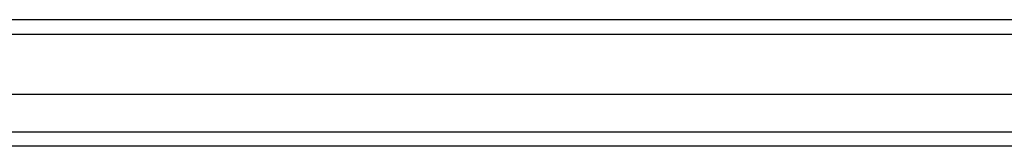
# Model space of a CAD drawing. Header units: inches. Extents: x 21 to 549, y 60 to 259.
# Tile 61 of 129: x 263.941 to 270.691, y 176.333 to 177.199. Entities that reach past the tile are written whole.
import ezdxf

# ---------------------------------------------------------------- set-up
doc = ezdxf.new("R2010")
doc.units = ezdxf.units.IN
doc.header["$MEASUREMENT"] = 0
doc.layers.add('Visible Edges(ANSI)', color=7, linetype='Continuous', lineweight=25)
doc.layers.add('Visible Tangent Edges(ANSI)', color=7, linetype='Continuous', lineweight=25)

msp = doc.modelspace()

# ---------------------------------------------------------------- linework, layer by layer
at = {"layer": 'Visible Edges(ANSI)'}
for p, q in [((297.5921, 177.1992), (243.7901, 177.1992)), ((296.9825, 176.6874), (244.3998, 176.6874)), ((296.794, 176.333), (244.5883, 176.333))]:
    msp.add_line(p, q, dxfattribs=at)
at = {"layer": 'Visible Tangent Edges(ANSI)'}
for p, q in [((243.7901, 177.1002), (297.5921, 177.1002)), ((244.4583, 176.432), (296.924, 176.432))]:
    msp.add_line(p, q, dxfattribs=at)

doc.saveas('drawing.dxf')
